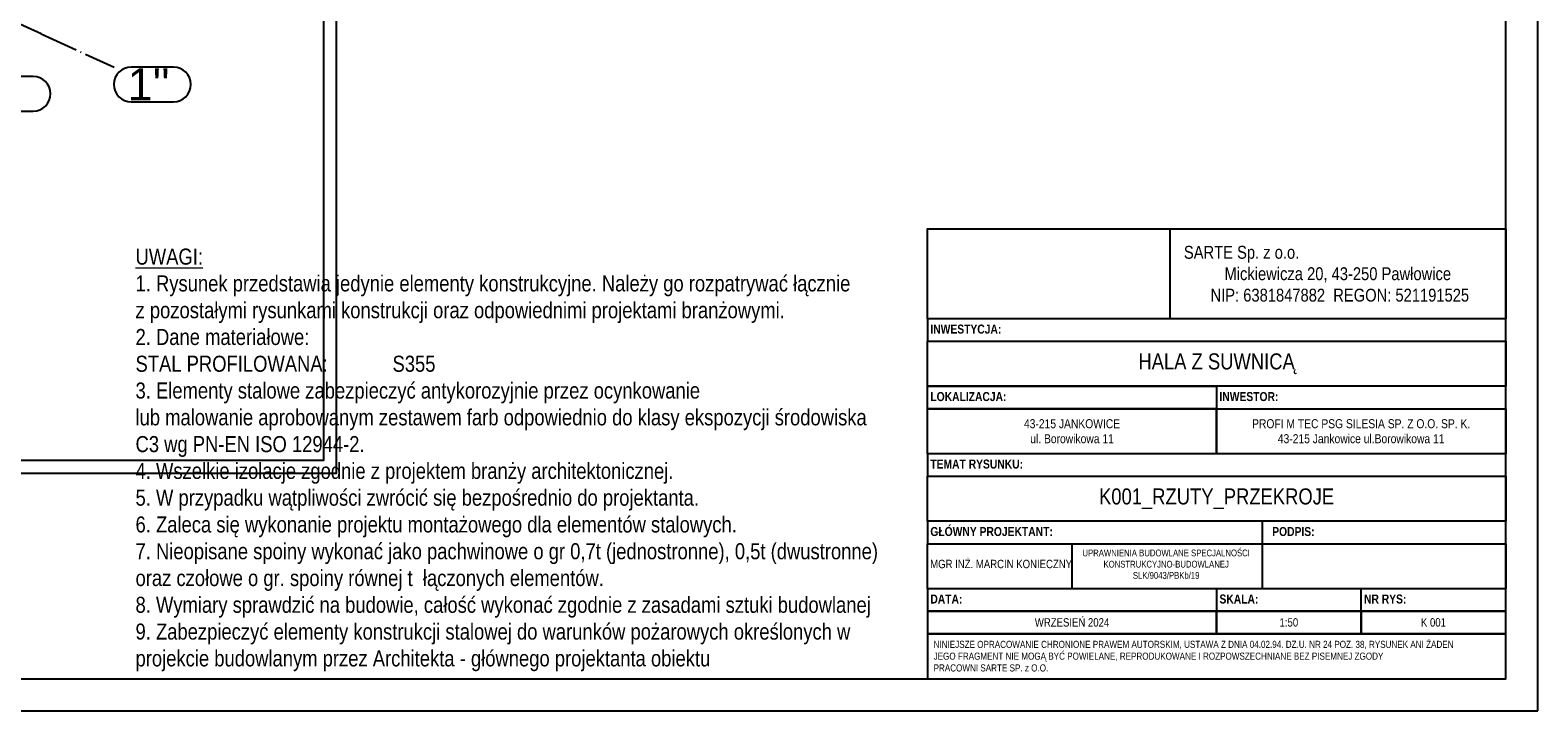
# Paper-space layout 'A0 Advance Steel' of a CAD drawing. Header units: millimetres. Extents: x -21 to 1320, y -7 to 928.
# Tile 93 of 134: x 1046 to 1280, y -7 to 99. Entities that reach past the tile are written whole.
import ezdxf

# ---------------------------------------------------------------- set-up
doc = ezdxf.new("R2010")
doc.units = ezdxf.units.MM
doc.linetypes.add('ACAD_ISO04W100', pattern=[30, 24, -3, 0, -3])
doc.layers.get('0').update_dxf_attribs({"linetype": 'CONTINUOUS'})
doc.layers.add('00K - OPISY', color=13, linetype='CONTINUOUS', lineweight=9)
doc.layers.add('AS_Siatki', color=72, linetype='CONTINUOUS')
doc.styles.add('Arial', font='arial.ttf', dxfattribs={"height": 150})
picture_1 = doc.add_image_def('image1.jpg', size_in_pixel=(528, 196))

psp = doc.layouts.new('A0 Advance Steel')

# ---------------------------------------------------------------- linework, layer by layer
for points in [[(1280.22, -6.93), (1280.22, 834.07), (-19.78, 834.07), (-19.78, -6.93), (1280.22, -6.93)], [(1237.36, 12.07), (1237.36, 22.57)], [(1207.72, 12.07), (1207.72, 19.07)]]:
    psp.add_lwpolyline(points)
for points in [[(1275.22, -1.93), (1275.22, 829.07), (-4.78, 829.07), (-4.78, -1.93)], [(1275.22, 54.07), (1185.22, 54.07), (1185.22, 68.07), (1275.22, 68.07)], [(1185.22, 50.57), (1275.22, 50.57), (1275.22, 54.07), (1185.22, 54.07)], [(1275.22, 43.57), (1185.22, 43.57), (1185.22, 50.57), (1275.22, 50.57)], [(1230.22, 40.07), (1185.22, 40.07), (1185.22, 43.57), (1230.22, 43.57)], [(1230.22, 40.07), (1275.22, 40.07), (1275.22, 43.57), (1230.22, 43.57)], [(1230.22, 33.07), (1185.22, 33.07), (1185.22, 40.07), (1230.22, 40.07)], [(1275.22, 33.07), (1230.22, 33.07), (1230.22, 40.07), (1275.22, 40.07)], [(1185.22, 29.57), (1275.22, 29.57), (1275.22, 33.07), (1185.22, 33.07)], [(1275.22, 22.57), (1185.22, 22.57), (1185.22, 29.57), (1275.22, 29.57)], [(1185.22, 19.07), (1275.22, 19.07), (1275.22, 22.57), (1185.22, 22.57)], [(1275.22, 12.07), (1185.22, 12.07), (1185.22, 19.07), (1275.22, 19.07)], [(1185.22, 8.57), (1275.22, 8.57), (1275.22, 12.07), (1185.22, 12.07)], [(1252.72, 12.07), (1230.22, 12.07), (1230.22, 8.57), (1252.72, 8.57)], [(1185.22, 5.07), (1230.22, 5.07), (1230.22, 8.57), (1185.22, 8.57)], [(1252.72, 8.57), (1230.22, 8.57), (1230.22, 5.07), (1252.72, 5.07)], [(1275.22, 8.57), (1252.72, 8.57), (1252.72, 5.07), (1275.22, 5.07)], [(1185.22, -1.93), (1275.22, -1.93), (1275.22, 5.07), (1185.22, 5.07)]]:
    psp.add_lwpolyline(points, close=True)
at = {"color": 3, "ltscale": 0.25}
for points in [[(615.59, 30), (615.59, 218.6), (1093.19, 218.6), (1093.19, 30), (615.59, 30)], [(617.59, 32), (617.59, 216.6), (1091.19, 216.6), (1091.19, 32), (617.59, 32)]]:
    psp.add_lwpolyline(points, dxfattribs=at)
at = {"layer": 'AS_Siatki', "color": 20, "linetype": 'ACAD_ISO04W100', "ltscale": 0.25}
for q in [(934.37, 149.67), (1047.25, 98.4), (1058.63, 93.24)]:
    psp.add_line((1047.25, 98.4), q, dxfattribs=at)
at = {"layer": 'AS_Siatki', "color": 20, "linetype": 'Continuous', "ltscale": 0.25}
for p, q in [((1046.03, 91.79), (1040.76, 91.79)), ((1067.87, 93.24), (1061.28, 93.24)), ((1061.28, 87.84), (1067.87, 87.84)), ((1040.76, 86.39), (1046.03, 86.39))]:
    psp.add_line(p, q, dxfattribs=at)
for centre, start, end in [((1046.03, 89.09), 270, 90), ((1061.28, 90.54), 90, 270), ((1067.87, 90.54), 270, 90)]:
    psp.add_arc(centre, 2.7, start, end, dxfattribs=at)

# ---------------------------------------------------------------- texts
for s, insert, char_height, width, attachment_point in [('{\\fArial Narrow|b0|i0|c238|p34;\\C0;SARTE Sp. z o.o.                                                Mickiewicza 20, 43-250 Pawłowice^J NIP: 6381847882  REGON: 521191525}', (1249.08, 61.07), 2, 52.2857, 5), ('\\pxql;{\\fArial Narrow|b1|i0|c238|p34; INWESTYCJA:}', (1185.22, 53.17), 1.4, 9000, 1), ('\\pxql;{\\fArial Narrow|b1|i0|c238|p34; LOKALIZACJA:}', (1185.22, 42.67), 1.4, 9000, 1), ('\\pxql;{\\fArial Narrow|b1|i0|c238|p34; INWESTOR:}', (1230.22, 42.67), 1.4, 9000, 1), ('{\\fArial Narrow|b0|i0|c238|p34;\\C0;43-215 JANKOWICE \\Pul. Borowikowa 11}', (1207.72, 36.57), 1.4, 45, 5), ('\\pxqc;{\\fArial Narrow|b0|i0|c238|p34;PROFI M TEC PSG SILESIA SP. Z O.O. SP. K.\\P43-215 Jankowice ul.Borowikowa 11}', (1252.72, 36.57), 1.4, 45, 5), ('\\pxql;{\\fArial Narrow|b1|i0|c238|p34; TEMAT RYSUNKU:}', (1185.22, 32.17), 1.4, 9000, 1), ('{\\fArial Narrow|b0|i0|c238|p34;\\C0;K001_RZUTY_PRZEKROJE}', (1230.22, 26.07), 2.5, 90, 5), ('\\pxql;{\\fArial Narrow|b1|i0|c238|p34; GŁÓWNY PROJEKTANT:}', (1185.22, 21.67), 1.4, 9000, 1), ('\\pxql;{\\fArial Narrow|b1|i0|c238|p34; PODPIS:}', (1238.43, 21.67), 1.4, 9000, 1), ('{\\fArial Narrow|b0|i0|c238|p34;\\C0;MGR INŻ. MARCIN KONIECZNY}', (1196.68, 15.91), 1.3, 68.3865, 5), ('{\\fArial Narrow|b0|i0|c238|p34;\\C0;UPRAWNIENIA BUDOWLANE SPECJALNOŚCI KONSTRUKCYJNO-BUDOWLANEJ  \\PSLK/9043/PBKb/19}', (1222.37, 15.88), 1.05, 39.6663, 5), ('\\pxql;{\\fArial Narrow|b1|i0|c238|p34; DATA:}', (1185.22, 11.17), 1.4, 9000, 1), ('\\pxql;{\\fArial Narrow|b1|i0|c238|p34; SKALA:}', (1230.22, 11.17), 1.4, 9000, 1), ('\\pxql;{\\fArial Narrow|b1|i0|c238|p34; NR RYS:}', (1252.72, 11.17), 1.4, 9000, 1), ('{\\fArial Narrow|b0|i0|c238|p34;\\C0;WRZESIEŃ 2024}', (1207.72, 6.82), 1.3, 45, 5), ('{\\fArial Narrow|b0|i0|c238|p34;\\C0;1:50}', (1241.47, 6.82), 1.3, 22.5, 5), ('{\\fArial Narrow|b0|i0|c238|p34;\\C0;K 001}', (1263.97, 6.82), 1.3, 22.5, 5), ('\\pxql;{\\fArial Narrow|b0|i0|c0|p34;NINIEJSZE OPRACOWANIE CHRONIONE PRAWEM AUTORSKIM, USTAWA Z DNIA 04.02.94. DZ.U. NR 24 POZ. 38,\\fArial Narrow|b0|i0|c238|p34; \\fArial Narrow|b0|i0|c0|p34;RYSUNEK ANI ŻADEN \\fArial Narrow|b0|i0|c238|p34;^J\\fArial Narrow|b0|i0|c0|p34;JEGO FRAGMENT NIE MOGĄ BYĆ POWIELANE, REPRODUKOWANE I ROZPOWSZECHNIANE BEZ PISEMNEJ ZGODY \\fArial Narrow|b0|i0|c238|p34;^J\\fArial Narrow|b0|i0|c0|p34;PRACOWNI SARTE SP. z O.O.}', (1231.17, 1.57), 1.1, 90, 5)]:
    psp.add_mtext(s, dxfattribs=dict(insert=insert, char_height=char_height, width=width, attachment_point=attachment_point))
at = {"insert": (1230.22, 47.07), "char_height": 1.7274, "width": 90, "attachment_point": 5, "style": 'Arial'}
psp.add_mtext('\\pxqc,t15;{\\fArial Narrow|b0|i0|c238|p34;\\H1.4473x;HALA Z SUWNICĄ}', dxfattribs=at)
at = {"layer": '00K - OPISY', "insert": (1061.95, -0.77), "char_height": 2.5, "width": 120.5778, "attachment_point": 7}
psp.add_mtext('\\A1;{\\fArial Narrow|b0|i0|c238|p34;\\LUWAGI:\\P\\l1. \\A0;Rysunek przedstawia jedynie elementy konstrukcyjne. Należy go rozpatrywać łącznie \\Pz pozostałymi rysunkami konstrukcji oraz odpowiednimi projektami branżowymi.\\P\\A1;2. Dane materiałowe:\\PSTAL PROFILOWANA: ^IS355\\P3. Elementy stalowe zabezpieczyć antykorozyjnie przez ocynkowanie \\Plub malowanie aprobowanym zestawem farb odpowiednio do klasy ekspozycji środowiska \\PC3 \\A0;wg PN-EN ISO 12944-2.\\P4. \\A1;Wszelkie izolacje zgodnie z projektem branży architektonicznej. \\P\\A0;5. W przypadku wątpliwości zwrócić się bezpośrednio do projektanta.\\P\\A1;6. Zaleca się wykonanie projektu montażowego dla elementów stalowych.\\P7. Nieopisane spoiny wykonać jako pachwinowe o gr 0,7t (jednostronne), 0,5t (dwustronne) oraz czołowe o gr. spoiny równej t  łączonych elementów.\\P8. Wymiary sprawdzić na budowie, całość wykonać zgodnie z zasadami sztuki budowlanej\\P9. Zabezpieczyć elementy konstrukcji stalowej do warunków pożarowych określonych w projekcie budowlanym przez Architekta - głównego projektanta obiektu }', dxfattribs=at)
at = {"layer": 'AS_Siatki', "color": 20, "style": 'Arial'}
psp.add_text("1''", height=5, dxfattribs=at).set_placement((1060.72, 88.04))

# ---------------------------------------------------------------- pictures from other files: only their frames are drawn
image = psp.add_image(picture_1, insert=(1185.22, 54.07), size_in_units=(37.71, 14))
image.dxf.flags = 7

doc.saveas('drawing.dxf')
